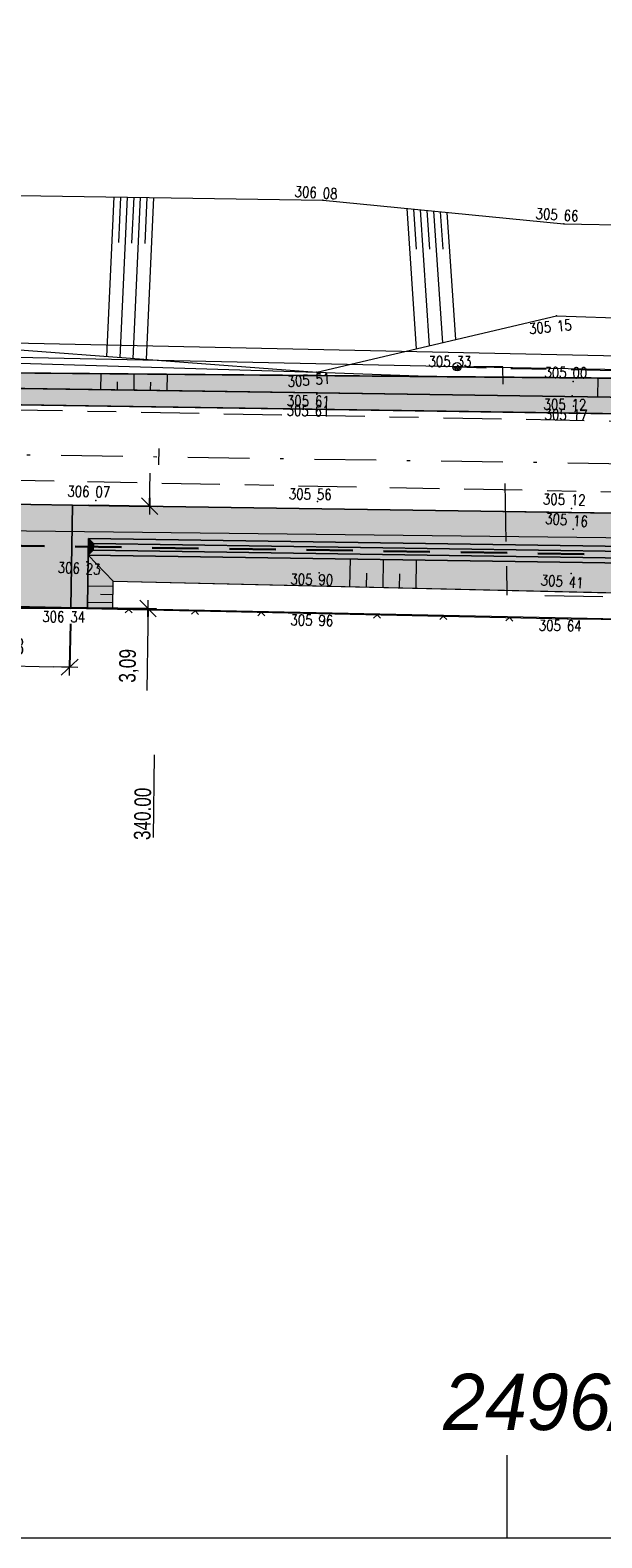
# Model space of a CAD drawing. Header units: metres. Extents: x -457068 to -456753, y -1111244 to -1111169.
# Tile 11 of 19: x -456925 to -456907, y -1111244 to -1111198. Entities that reach past the tile are written whole.
import ezdxf
from ezdxf.enums import TextEntityAlignment as Align

# ---------------------------------------------------------------- set-up
doc = ezdxf.new("R2010")
doc.units = ezdxf.units.M
doc.header["$MEASUREMENT"] = 0
for name, pattern in [('6.1622', [40, 3.5, -3, 7, -3, 3.5, 3.5, -3, 7, -3, 3.5]), ('6.2322', [40, 3.5, -3, 7, -4, 6, -3, 7, -3, 3.5]), ('6.6022', [39, 3.5, -3, 7, -6, -6, 7, -3, 3.5]), ('DGN Style 2', [9.310131, 5.586079, -3.724053]), ('DGN Style 4', [14.90552, 7.448105, -3.724053, 0.00931, -3.724053])]:
    doc.linetypes.add(name, pattern=pattern)
doc.layers.get('0').update_dxf_attribs({"lineweight": 13})
for name, color, linetype, lineweight in [('BARVY_KOMUNIKACE', 254, 'Continuous', 0), ('BARVY_KRAJNICE', 101, 'Continuous', 0), ('BARVY_NASYP', 71, 'Continuous', 0), ('BARVY_OPRAVA STERK', 191, 'Continuous', 0), ('BARVY_VSAK', 9, 'Continuous', 0), ('BARVY_ZAREZ', 31, 'Continuous', 0), ('HRANICE', 7, 'Continuous', 13), ('Hranice parcel', 9, 'Continuous', 13), ('HRANICE_VSTUP', 4, 'Continuous', 30), ('HRANY NAVRH', 1, 'Continuous', 13), ('HRANY_NASYP', 96, 'Continuous', 13), ('HRANY_ZAREZ', 30, 'Continuous', 13), ('IS_CEZ_NN_NADZ', 1, 'Continuous', 0), ('IS_CEZ_NN_PODZ', 1, '6.6022', 0), ('IS_SMVAK_KANAL_SPL_TRASA', 32, '6.2322', 0), ('IS_SMVAK_VODA_TRASA', 5, '6.1622', 0), ('KOTY', 1, 'Continuous', 13), ('KRAJNICE', 1, 'Continuous', 13), ('OSA', 1, 'DGN Style 4', 13), ('Parcelní čísla', 9, 'Continuous', 13), ('RAMECEK', 7, 'Continuous', 0), ('SITE_ELEKTRIKA', 7, 'Continuous', 13), ('SKRYTE_BODY', 7, 'Continuous', 0), ('SRAFY', 7, 'Continuous', 0), ('SRAFY NASYP', 96, 'Continuous', 13), ('SRAFY ZAREZ', 30, 'Continuous', 13), ('STANIČENÍ', 1, 'Continuous', 13), ('TEREN', 7, 'Continuous', 13), ('VSAKOVACI_RYHA_POTRUBI', 32, 'DGN Style 2', 30), ('VYSKY', 34, 'Continuous', 0)]:
    doc.layers.add(name, color=color, linetype=linetype, lineweight=lineweight)
doc.styles.add('ARIAL', font='arial.ttf')
doc.styles.add('ROMANS', font='romans.shx')
doc.styles.add('Style-Arial', font='arial.ttf')
doc.styles.add('Style-cs_Italics', font='cs_Italics.shx')
doc.styles.add('Style-Times New Roman', font='times.ttf')
doc.dimstyles.new('1 500', dxfattribs={"dimtxt": 1, "dimasz": 1, "dimexe": 0, "dimexo": 1, "dimgap": 0.5, "dimtad": 1, "dimzin": 0, "dimtxsty": 'Style-Times New Roman', "dimblk": 'KONCOVA ZNACKA KOTY_1.0', "dimcen": 0, "dimazin": 3, "dimtfac": 1, "dimtdec": 0, "dimtofl": 0, "dimtmove": 0, "dimatfit": 1, "dimldrblk": 'KONCOVA ZNACKA KOTY_1.0', "dimfxl": 0, "dimtolj": 1, "dimtzin": 0, "dimarcsym": 0})

# ---------------------------------------------------------------- blocks, each defined once
blk = doc.blocks.new('SLOUPB')
at = {"color": 0, "linetype": 'ByBlock', "lineweight": -2}
blk.add_line((-0.5, 0), (0.5, 0), dxfattribs=at)
blk.add_circle((0, 0), 0.5, dxfattribs=at)
for radius in [0.35, 0.2]:
    blk.add_arc((0, 0), radius, 180, 0, dxfattribs=at)
blk = doc.blocks.new('PLOTDRAT')
at = {"color": 0, "linetype": 'ByBlock', "lineweight": -2}
for q in [(0.424264, 0.424264), (0.424264, -0.424264)]:
    blk.add_line((0, 0), q, dxfattribs=at)
blk = doc.blocks.new('KONCOVA ZNACKA KOTY_1.0')
blk.add_line((0, 0), (-1, 0))
at = {"layer": 'KOTY'}
for p, q in [((-0.5, -0.5), (0.5, 0.5)), ((-0.5, 0), (0.5, 0)), ((0, -0.5), (0, 0.5))]:
    blk.add_line(p, q, dxfattribs=at)
blk = doc.blocks.new('*D42')
at = {"layer": 'Defpoints', "color": 0, "linetype": 'Continuous', "lineweight": 0}
for p in [(-456927.066, -1111215.392), (-456923.282, -1111215.471), (-456923.319, -1111217.272)]:
    blk.add_point(p, dxfattribs=at)
at = {"layer": 'KOTY', "color": 0, "linetype": 'ByBlock', "lineweight": -2}
for p, q in [((-456927.076, -1111215.892), (-456927.103, -1111217.194)), ((-456923.292, -1111215.97), (-456923.319, -1111217.272))]:
    blk.add_line(p, q, dxfattribs=at)
at = {"layer": 'KOTY', "color": 0, "linetype": 'Continuous'}
blk.add_line((-456926.603, -1111217.204), (-456923.819, -1111217.262), dxfattribs=at)
at = {"layer": 'KOTY', "color": 0, "linetype": 'Continuous', "xscale": 0.5, "yscale": 0.5, "zscale": 0.5}
for p, rotation in [((-456927.103, -1111217.194), 178.814828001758), ((-456923.319, -1111217.272), 358.814828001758)]:
    blk.add_blockref('KONCOVA ZNACKA KOTY_1.0', p, dxfattribs=dict(at, rotation=rotation))
at = {"layer": 'KOTY', "color": 7, "linetype": 'Continuous', "insert": (-456925.2, -1111216.682), "char_height": 0.5, "attachment_point": 5, "rotation": 358.8148, "style": 'ARIAL'}
blk.add_mtext('\\A1;\\H1x;\\W0.75;3,78', dxfattribs=at)
blk = doc.blocks.new('*D44')
at = {"layer": 'Defpoints', "color": 0, "linetype": 'Continuous', "lineweight": 0}
for p in [(-456923.236, -1111212.38), (-456920.906, -1111212.414), (-456923.282, -1111215.471)]:
    blk.add_point(p, dxfattribs=at)
at = {"layer": 'KOTY', "color": 0, "linetype": 'Continuous'}
for p, q in [((-456920.899, -1111211.914), (-456920.891, -1111211.414)), ((-456920.959, -1111216.005), (-456920.989, -1111217.98))]:
    blk.add_line(p, q, dxfattribs=at)
at = {"layer": 'KOTY', "color": 0, "linetype": 'ByBlock', "lineweight": -2}
for p, q in [((-456922.736, -1111212.387), (-456920.906, -1111212.414)), ((-456922.782, -1111215.478), (-456920.952, -1111215.505))]:
    blk.add_line(p, q, dxfattribs=at)
at = {"layer": 'KOTY', "color": 0, "linetype": 'Continuous', "xscale": 0.5, "yscale": 0.5, "zscale": 0.5}
for p, rotation in [((-456920.906, -1111212.414), 269.1470496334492), ((-456920.952, -1111215.505), 89.14704963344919)]:
    blk.add_blockref('KONCOVA ZNACKA KOTY_1.0', p, dxfattribs=dict(at, rotation=rotation))
at = {"layer": 'KOTY', "color": 7, "linetype": 'Continuous', "insert": (-456921.528, -1111217.234), "char_height": 0.5, "attachment_point": 5, "rotation": 89.147, "style": 'ARIAL'}
blk.add_mtext('\\A1;\\H1x;\\W0.75;3,09', dxfattribs=at)

msp = doc.modelspace()

# ---------------------------------------------------------------- hatches: boundary and pattern name
at = {"layer": 'BARVY_KRAJNICE', "ltscale": 0.25, "extrusion": (0, 0, -1)}
msp.add_hatch(color=256, dxfattribs=at).paths.add_polyline_path([(456935.554, -1111208.696, 0.293892), (456937.807, -1111207.198), (456938.19, -1111207.19), (456938.395, -1111207.186), (456938.151, -1111207.632, -0.270469), (456935.562, -1111209.196), (456935.562, -1111209.196), (456850.594, -1111210.461, -0.002447), (456840.82, -1111210.558, -0.4766), (456834.913, -1111203.348), (456835.535, -1111200.327), (456835.73, -1111199.381), (456836.219, -1111199.482), (456836.025, -1111200.428), (456835.402, -1111203.449, 0.000002), (456835.402, -1111203.449, 0.476598), (456840.817, -1111210.058, 0.002447), (456850.586, -1111209.961), (456850.618, -1111209.96)])
at = {"layer": 'BARVY_KRAJNICE', "ltscale": 0.25}
msp.add_hatch(color=256, dxfattribs=at).paths.add_polyline_path([(-456889.743, -1111216.106), (-456890.243, -1111216.095), (-456890.217, -1111214.371), (-456890.21, -1111213.871), (-456922.751, -1111213.387), (-456922.758, -1111213.887), (-456922.782, -1111215.481), (-456923.282, -1111215.471), (-456923.236, -1111212.38), (-456889.695, -1111212.879), (-456889.697, -1111213.029)])
at = {"layer": 'BARVY_NASYP', "ltscale": 0.25}
msp.add_hatch(color=256, dxfattribs=at).paths.add_polyline_path([(-456937.807, -1111207.198, 0.293892), (-456935.554, -1111208.696), (-456850.618, -1111209.96), (-456860.59, -1111209.358), (-456880.586, -1111208.995), (-456887.587, -1111208.973), (-456900.583, -1111208.602), (-456935.548, -1111208.297, -0.225627)])
at = {"layer": 'BARVY_OPRAVA STERK', "ltscale": 0.25}
msp.add_hatch(color=256, dxfattribs=at).paths.add_polyline_path([(-456923.282, -1111215.471), (-456927.066, -1111215.392), (-456927.02, -1111212.323), (-456923.236, -1111212.38)])
at = {"layer": 'BARVY_VSAK', "ltscale": 0.25}
for points in [[(-456922.758, -1111213.887), (-456922.751, -1111213.387), (-456922.603, -1111213.539), (-456922.606, -1111213.739)], [(-456890.217, -1111214.371), (-456922.758, -1111213.887), (-456922.606, -1111213.739), (-456890.365, -1111214.219)], [(-456890.362, -1111214.019), (-456922.603, -1111213.539), (-456922.751, -1111213.387), (-456890.21, -1111213.871)], [(-456890.365, -1111214.219), (-456922.606, -1111213.739), (-456922.603, -1111213.539), (-456890.362, -1111214.019)]]:
    msp.add_hatch(color=256, dxfattribs=at).paths.add_polyline_path(points)
at = {"layer": 'BARVY_ZAREZ', "ltscale": 0.25}
for points in [[(-456922.013, -1111215.497), (-456922.782, -1111215.481), (-456922.758, -1111213.887), (-456922.001, -1111214.673)], [(-456891.469, -1111215.391), (-456922.001, -1111214.673), (-456922.758, -1111213.887), (-456890.217, -1111214.371)]]:
    msp.add_hatch(color=256, dxfattribs=at).paths.add_polyline_path(points)

# ---------------------------------------------------------------- linework, layer by layer
at = {"layer": 'BARVY_KOMUNIKACE', "ltscale": 0.25, "flags": 128}
for points in [[(-456806.365, -1111210.309), (-456818.051, -1111210.437, -0.352814), (-456832.838, -1111198.786), (-456835.73, -1111199.381), (-456835.535, -1111200.327), (-456834.913, -1111203.348, -0.4766), (-456840.82, -1111210.558, -0.002447), (-456850.594, -1111210.461), (-456935.562, -1111209.196, -0.000003), (-456935.562, -1111209.196), (-456947.237, -1111209.022, -0.000003), (-456947.237, -1111209.022), (-456954.943, -1111208.907)], [(-456961.359, -1111211.812), (-456953.33, -1111211.931), (-456946.166, -1111212.038), (-456927.02, -1111212.323), (-456923.236, -1111212.38), (-456889.695, -1111212.879), (-456885.163, -1111212.946), (-456885.085, -1111212.948), (-456873.804, -1111213.115), (-456873.804, -1111213.115), (-456868.114, -1111213.2), (-456857.464, -1111213.359), (-456850.638, -1111213.46, 0.006468), (-456824.73, -1111213.511), (-456814.395, -1111213.397), (-456806.365, -1111213.309)]]:
    msp.add_lwpolyline(points, format="xyb", dxfattribs=at)
at = {"layer": 'BARVY_KRAJNICE', "ltscale": 0.25, "flags": 128}
msp.add_lwpolyline([(-456935.554, -1111208.696, -0.293892), (-456937.807, -1111207.198), (-456938.19, -1111207.19), (-456938.395, -1111207.186), (-456938.151, -1111207.632, 0.270469), (-456935.562, -1111209.196), (-456935.562, -1111209.196), (-456850.594, -1111210.461, 0.002447), (-456840.82, -1111210.558, 0.4766), (-456834.913, -1111203.348), (-456835.535, -1111200.327), (-456835.73, -1111199.381), (-456836.219, -1111199.482), (-456836.025, -1111200.428), (-456835.403, -1111203.449, -0.000002), (-456835.403, -1111203.449, -0.476598), (-456840.817, -1111210.058, -0.002447), (-456850.586, -1111209.961), (-456850.618, -1111209.96)], format="xyb", close=True, dxfattribs=at)
msp.add_lwpolyline([(-456890.243, -1111216.095), (-456889.743, -1111216.106), (-456889.697, -1111213.029), (-456889.695, -1111212.879), (-456923.236, -1111212.38), (-456923.282, -1111215.471), (-456922.782, -1111215.481), (-456922.758, -1111213.887), (-456922.751, -1111213.387), (-456890.21, -1111213.871), (-456890.217, -1111214.371)], close=True, dxfattribs=at)
at = {"layer": 'BARVY_NASYP', "ltscale": 0.25, "flags": 128}
msp.add_lwpolyline([(-456937.807, -1111207.198, 0.293892), (-456935.554, -1111208.696), (-456850.618, -1111209.96), (-456860.59, -1111209.358), (-456880.586, -1111208.995), (-456887.587, -1111208.973), (-456900.583, -1111208.602), (-456935.548, -1111208.297, -0.225627)], format="xyb", close=True, dxfattribs=at)
at = {"layer": 'BARVY_OPRAVA STERK', "ltscale": 0.25, "flags": 128}
msp.add_lwpolyline([(-456923.282, -1111215.471), (-456923.236, -1111212.38), (-456927.02, -1111212.323), (-456927.066, -1111215.392)], close=True, dxfattribs=at)
at = {"layer": 'BARVY_VSAK', "ltscale": 0.25, "flags": 128}
for points in [[(-456922.606, -1111213.739), (-456922.603, -1111213.539), (-456922.751, -1111213.387), (-456922.758, -1111213.887)], [(-456890.365, -1111214.219), (-456922.606, -1111213.739), (-456922.758, -1111213.887), (-456890.217, -1111214.371)], [(-456890.21, -1111213.871), (-456922.751, -1111213.387), (-456922.603, -1111213.539), (-456890.362, -1111214.019)], [(-456890.362, -1111214.019), (-456922.603, -1111213.539), (-456922.606, -1111213.739), (-456890.365, -1111214.219)]]:
    msp.add_lwpolyline(points, close=True, dxfattribs=at)
at = {"layer": 'BARVY_ZAREZ', "ltscale": 0.25, "flags": 128}
for points in [[(-456922.782, -1111215.481), (-456922.013, -1111215.497), (-456922.001, -1111214.673), (-456922.758, -1111213.887)], [(-456890.217, -1111214.371), (-456922.758, -1111213.887), (-456922.001, -1111214.673), (-456891.469, -1111215.391)]]:
    msp.add_lwpolyline(points, close=True, dxfattribs=at)
at = {"layer": 'HRANICE', "ltscale": 0.25}
for p, q in [((-456923.282, -1111215.492), (-456915.787, -1111215.652)), ((-456915.787, -1111215.652), (-456908.298, -1111215.811)), ((-456908.298, -1111215.811), (-456897.761, -1111215.926))]:
    msp.add_line(p, q, dxfattribs=at)
at = {"layer": 'Hranice parcel', "ltscale": 0.25}
for p, q in [((-456938.19, -1111207.19), (-456888.24, -1111208.28)), ((-457066.365, -1111211.57), (-456837.84, -1111214.13)), ((-456929.59, -1111215.34), (-456885.12, -1111216.26))]:
    msp.add_line(p, q, dxfattribs=at)
at = {"layer": 'HRANICE_VSTUP', "ltscale": 0.25}
msp.add_line((-456927.067, -1111215.483), (-456923.282, -1111215.492), dxfattribs=at)
at = {"layer": 'HRANY NAVRH', "ltscale": 0.25}
for p, q in [((-457051.971, -1111207.463), (-456850.594, -1111210.461)), ((-457046.628, -1111210.542), (-456850.638, -1111213.46)), ((-456923.282, -1111215.471), (-456923.236, -1111212.38)), ((-456927.066, -1111215.392), (-456923.282, -1111215.471))]:
    msp.add_line(p, q, dxfattribs=at)
at = {"layer": 'HRANY_NASYP', "ltscale": 0.25}
msp.add_line((-456935.548, -1111208.297), (-456900.583, -1111208.602), dxfattribs=at)
at = {"layer": 'HRANY_ZAREZ', "ltscale": 0.25}
for p, q in [((-456922.001, -1111214.673), (-456922.758, -1111213.887)), ((-456922.013, -1111215.497), (-456922.001, -1111214.673)), ((-456922.001, -1111214.673), (-456891.469, -1111215.391)), ((-456922.013, -1111215.497), (-456922.782, -1111215.481))]:
    msp.add_line(p, q, dxfattribs=at)
at = {"layer": 'IS_CEZ_NN_NADZ', "ltscale": 0.25}
for points in [[(-456911.625, -1111208.204), (-456947.682, -1111207.441)], [(-456875.943, -1111208.85), (-456911.625, -1111208.204)]]:
    msp.add_lwpolyline(points, dxfattribs=at)
at = {"layer": 'IS_CEZ_NN_PODZ', "ltscale": 0.25}
for points in [[(-456911.625, -1111208.204), (-456909.81, -1111208.26), (-456902.69, -1111208.39), (-456894.47, -1111208.65), (-456891.02, -1111208.71), (-456890.57, -1111208.63), (-456890.35, -1111208.3), (-456890.36, -1111207.51)], [(-456896.75, -1111216.43), (-456896.73, -1111215.35), (-456910.11, -1111215.1), (-456910.25, -1111208.21), (-456911.625, -1111208.204)]]:
    msp.add_lwpolyline(points, dxfattribs=at)
at = {"layer": 'IS_SMVAK_KANAL_SPL_TRASA', "ltscale": 0.25}
msp.add_line((-456936.28, -1111211.41), (-456886.52, -1111212.37), dxfattribs=at)
at = {"layer": 'IS_SMVAK_VODA_TRASA', "ltscale": 0.25}
msp.add_lwpolyline([(-456879.08, -1111210.05), (-456882.868, -1111210.293), (-456894.54, -1111210.08), (-456925.04, -1111209.51), (-456949.83, -1111209.08), (-456950.664, -1111209.056)], dxfattribs=at)
at = {"layer": 'KRAJNICE', "ltscale": 0.25}
for p, q in [((-456935.554, -1111208.696), (-456850.586, -1111209.961)), ((-456922.782, -1111215.481), (-456922.751, -1111213.387)), ((-456922.751, -1111213.387), (-456890.21, -1111213.871)), ((-456922.758, -1111213.887), (-456890.217, -1111214.371)), ((-456922.782, -1111215.481), (-456923.282, -1111215.471))]:
    msp.add_line(p, q, dxfattribs=at)
at = {"layer": 'KRAJNICE', "lineweight": 0, "ltscale": 0.25}
for p, q in [((-456922.606, -1111213.739), (-456922.758, -1111213.887)), ((-456922.603, -1111213.539), (-456922.751, -1111213.387)), ((-456922.606, -1111213.739), (-456922.603, -1111213.539)), ((-456922.606, -1111213.739), (-456890.365, -1111214.219)), ((-456922.603, -1111213.539), (-456890.362, -1111214.019))]:
    msp.add_line(p, q, dxfattribs=at)
at = {"layer": 'OSA', "ltscale": 0.25}
msp.add_line((-457057.406, -1111208.882), (-456850.616, -1111211.961), dxfattribs=at)
at = {"layer": 'RAMECEK', "ltscale": 0.25}
for p in [(-456910.115, -1111242.314), (-456910.115, -1111243.564)]:
    msp.add_line(p, (-456910.115, -1111241.064), dxfattribs=at)
at = {"layer": 'RAMECEK', "ltscale": 0.25, "flags": 128}
msp.add_lwpolyline([(-457067.615, -1111243.564), (-456752.615, -1111243.564), (-456752.615, -1111169.314), (-457067.615, -1111169.314)], close=True, dxfattribs=at)
at = {"layer": 'SKRYTE_BODY', "ltscale": 0.25}
for p in [(-456915.674, -1111203.172), (-456915.674, -1111203.172), (-456908.405, -1111203.889), (-456908.625, -1111206.665), (-456911.625, -1111208.204), (-456915.862, -1111208.371), (-456915.862, -1111208.371), (-456915.862, -1111208.371), (-456908.127, -1111208.647), (-456915.857, -1111209.032), (-456908.149, -1111209.082), (-456915.864, -1111209.323), (-456908.116, -1111209.396), (-456922.528, -1111212.241), (-456915.842, -1111212.268), (-456915.842, -1111212.268), (-456908.177, -1111212.481), (-456908.123, -1111213.109), (-456908.123, -1111213.109), (-456922.803, -1111214.09), (-456922.803, -1111214.09), (-456915.788, -1111214.421), (-456908.181, -1111214.444), (-456908.181, -1111214.444), (-456923.282, -1111215.492), (-456923.282, -1111215.492), (-456915.787, -1111215.652), (-456908.298, -1111215.811)]:
    msp.add_point(p, dxfattribs=at)
at = {"layer": 'SRAFY', "ltscale": 0.25}
for p, q in [((-456921.986, -1111203.075), (-456922.205, -1111207.891)), ((-456921.786, -1111203.078), (-456921.849, -1111204.454)), ((-456921.586, -1111203.081), (-456921.806, -1111207.921)), ((-456921.386, -1111203.084), (-456921.449, -1111204.467)), ((-456921.186, -1111203.087), (-456921.407, -1111207.952)), ((-456920.986, -1111203.09), (-456921.049, -1111204.48)), ((-456920.786, -1111203.093), (-456921.008, -1111207.982)), ((-456913.142, -1111203.422), (-456912.859, -1111207.663)), ((-456912.94, -1111203.442), (-456912.859, -1111204.653)), ((-456912.738, -1111203.462), (-456912.464, -1111207.57)), ((-456912.536, -1111203.482), (-456912.458, -1111204.655)), ((-456912.334, -1111203.501), (-456912.069, -1111207.477)), ((-456912.133, -1111203.521), (-456912.057, -1111204.657)), ((-456911.931, -1111203.541), (-456911.675, -1111207.384)), ((-456912.556, -1111208.497), (-456912.556, -1111208.489))]:
    msp.add_line(p, q, dxfattribs=at)
at = {"layer": 'SRAFY NASYP', "ltscale": 0.25}
for p, q in [((-456922.378, -1111208.412), (-456922.385, -1111208.892)), ((-456921.882, -1111208.658), (-456921.885, -1111208.899)), ((-456921.378, -1111208.42), (-456921.385, -1111208.907)), ((-456920.882, -1111208.669), (-456920.886, -1111208.914)), ((-456920.378, -1111208.429), (-456920.386, -1111208.922)), ((-456907.378, -1111208.543), (-456907.387, -1111209.115))]:
    msp.add_line(p, q, dxfattribs=at)
at = {"layer": 'SRAFY ZAREZ', "ltscale": 0.25}
for p, q in [((-456914.858, -1111214.841), (-456914.846, -1111214.005)), ((-456913.859, -1111214.865), (-456913.846, -1111214.019)), ((-456912.859, -1111214.888), (-456912.846, -1111214.034)), ((-456914.358, -1111214.853), (-456914.352, -1111214.432)), ((-456913.359, -1111214.876), (-456913.352, -1111214.452)), ((-456922.004, -1111214.835), (-456922.772, -1111214.824)), ((-456922.007, -1111215.085), (-456922.392, -1111215.079)), ((-456922.011, -1111215.335), (-456922.779, -1111215.324))]:
    msp.add_line(p, q, dxfattribs=at)
at = {"layer": 'STANIČENÍ', "flags": 128}
for points in [[(-456920.623, -1111211.168), (-456920.616, -1111210.668)], [(-456920.791, -1111222.417), (-456920.754, -1111219.917)]]:
    msp.add_lwpolyline(points, dxfattribs=at)
at = {"layer": 'TEREN', "ltscale": 0.25}
for p, q in [((-456928.926, -1111202.968), (-456915.674, -1111203.172)), ((-456915.674, -1111203.172), (-456908.405, -1111203.889)), ((-456908.405, -1111203.889), (-456898.225, -1111204.077)), ((-456915.862, -1111208.371), (-456908.625, -1111206.665)), ((-456908.625, -1111206.665), (-456897.677, -1111207.06)), ((-456929.217, -1111207.361), (-456915.862, -1111208.371)), ((-456929.089, -1111207.965), (-456915.862, -1111208.371)), ((-456915.862, -1111208.371), (-456912.246, -1111208.5))]:
    msp.add_line(p, q, dxfattribs=at)
at = {"layer": 'VSAKOVACI_RYHA_POTRUBI', "ltscale": 0.25}
msp.add_line((-457046.497, -1111211.795), (-456850.657, -1111214.71), dxfattribs=at)

# ---------------------------------------------------------------- block references
at = {"layer": 'HRANICE', "ltscale": 0.25, "xscale": 0.25, "yscale": 0.25, "zscale": 0.25}
for p, rotation in [((-456921.534, -1111215.529), 268.7770603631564), ((-456919.535, -1111215.572), 268.7770603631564), ((-456917.535, -1111215.615), 268.7770603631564), ((-456914.042, -1111215.689), 268.7837280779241), ((-456912.042, -1111215.731), 268.7837280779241), ((-456910.043, -1111215.774), 268.7837280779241)]:
    msp.add_blockref('PLOTDRAT', p, dxfattribs=dict(at, rotation=rotation))
at = {"layer": 'SITE_ELEKTRIKA', "ltscale": 0.25, "xscale": 0.25, "yscale": 0.25, "zscale": 0.25}
msp.add_blockref('SLOUPB', (-456911.625, -1111208.204), dxfattribs=at)

# ---------------------------------------------------------------- texts
at = {"layer": 'Parcelní čísla', "style": 'Style-cs_Italics'}
msp.add_text('2496/24', height=1.7, dxfattribs=at).set_placement((-456907.937, -1111240.31), align=Align.CENTER)
at = {"layer": 'STANIČENÍ', "lineweight": 0, "insert": (-456920.852, -1111220.916), "char_height": 0.5, "attachment_point": 9, "rotation": 89.147, "line_spacing_factor": 1.8, "style": 'Style-Arial'}
msp.add_mtext('\\H1x;\\W0.74;340.00', dxfattribs=at)
at = {"layer": 'VYSKY', "style": 'ROMANS', "width": 0.8}
for s, rotation, p in [('306 08 ', 356.7424, (-456915.801, -1111203.115)), ('305 66 ', 356.6543, (-456908.529, -1111203.782)), ('305 15 ', 5.599, (-456908.708, -1111207.15)), ('305 00 ', 359.241, (-456908.256, -1111208.545)), ('305 51 ', 4.4697, (-456915.999, -1111208.758)), ('305 61 ', 358.9803, (-456916.031, -1111209.404)), ('305 12 ', 359.3836, (-456908.284, -1111209.506)), ('305 61 ', 358.9134, (-456916.038, -1111209.695)), ('305 17 ', 358.9139, (-456908.254, -1111209.818)), ('306 07 ', 358.8682, (-456922.656, -1111212.138)), ('305 56 ', 359.0884, (-456915.971, -1111212.216)), ('305 12 ', 358.6135, (-456908.305, -1111212.378)), ('305 16 ', 355.79, (-456908.245, -1111213)), ('306 23 ', 357.2985, (-456922.951, -1111214.458)), ('305 90 ', 358.5626, (-456915.927, -1111214.793)), ('305 41 ', 355.866, (-456908.378, -1111214.856)), ('306 34 ', 359.3204, (-456923.411, -1111215.916)), ('305 96 ', 358.7804, (-456915.925, -1111216.024)), ('305 64 ', 359.0792, (-456908.428, -1111216.184))]:
    msp.add_text(s, height=0.325, rotation=rotation, dxfattribs=at).set_placement(p, align=Align.CENTER)
msp.add_text('305 33 ', height=0.325, dxfattribs=at).set_placement((-456911.755, -1111208.204), align=Align.CENTER)

# ---------------------------------------------------------------- dimensions: what is measured, and where the dimension line sits
at = {"layer": 'KOTY', "linetype": 'Continuous'}
dim = msp.add_linear_dim(base=(-456920.906, -1111212.414), p1=(-456923.282, -1111215.471), p2=(-456923.236, -1111212.38), angle=89.147, text='\\H1x;\\W0.75;<>', dimstyle='1 500', override={"dimscale": 0, "dimtxt": 0.5, "dimasz": 0.5, "dimexo": 0.5, "dimgap": 0.25, "dimtxsty": 'ARIAL', "dimclrt": 7, "dimtdec": 2, "dimlwd": 65535}, dxfattribs=at)
dim.commit()
dim.dimension.update_dxf_attribs({"geometry": '*D44', "text_midpoint": (-456920.978, -1111217.242), "dimtype": 160})
dim = msp.add_linear_dim(base=(-456923.319, -1111217.272), p1=(-456927.066, -1111215.392), p2=(-456923.282, -1111215.471), angle=358.8148, text='\\H1x;\\W0.75;<>', dimstyle='1 500', override={"dimscale": 0, "dimtxt": 0.5, "dimasz": 0.5, "dimexo": 0.5, "dimgap": 0.25, "dimtxsty": 'ARIAL', "dimclrt": 7, "dimtdec": 2, "dimlwd": 65535}, dxfattribs=at)
dim.commit()
dim.dimension.update_dxf_attribs({"geometry": '*D42', "text_midpoint": (-456925.2, -1111216.682)})

doc.saveas('drawing.dxf')
